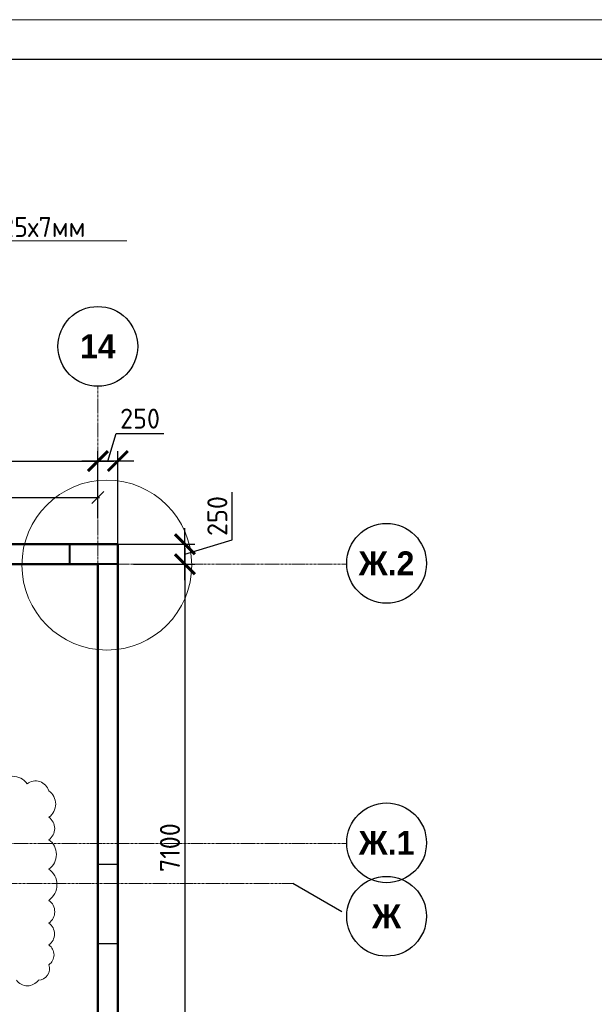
# Model space of a CAD drawing. Header units: millimetres. Extents: x 376598 to 1249954, y -318491 to -22134.
# Tile 60 of 256: x 496972 to 504173, y -121721 to -109390. Entities that reach past the tile are written whole.
import ezdxf
from ezdxf import colors
from ezdxf.entities.mleader import LeaderData, LeaderLine
from ezdxf.math import Vec2, Vec3

# ---------------------------------------------------------------- set-up
doc = ezdxf.new("R2010")
doc.units = ezdxf.units.MM
for name, pattern in [('______5', [1100, 800, -100, 100, -100]), ('ACAD_ISO02W100', [15, 12, -3]), ('осевая', [50.8, 31.75, -6.35, 6.35, -6.35])]:
    doc.linetypes.add(name, pattern=pattern)
for name, color, linetype, lineweight in [('ВК_задание стр текст', 1, 'Continuous', 5), ('Конструкции 0.5', 5, 'Continuous', 50), ('Надписи', 200, 'Continuous', 18), ('Оси', 40, '______5', 18), ('РАЗМЕРЫ', 1, 'Continuous', 9), ('ТОНКИЕ', 7, 'Continuous', 9)]:
    doc.layers.add(name, color=color, linetype=linetype, lineweight=lineweight)
doc.layers.add('пунктир', color=4, linetype='ACAD_ISO02W100')
doc.layers.add('ТОЛСТЫЕ_ОСНОВНЫЕ', color=6, linetype='Continuous')
doc.styles.add('AC-Размерный', font='GOST_Common.ttf')
doc.styles.add('Century Gothic', font='GOTHIC.TTF')
doc.styles.add('GOST-2.304_Type-B', font='GOST_Common.ttf')
doc.dimstyles.new('М100', dxfattribs={"dimtxt": 250, "dimasz": 150, "dimexe": 100, "dimexo": 10, "dimgap": 80, "dimtad": 1, "dimdec": 0, "dimtxsty": 'GOST-2.304_Type-B', "dimblk": 'OBLIQUE', "dimcen": 2.5, "dimdle": 20, "dimclrd": 256, "dimclre": 256, "dimclrt": 256, "dimadec": 0, "dimazin": 0, "dimtfac": 1, "dimtdec": 0, "dimtmove": 0, "dimatfit": 3, "dimfxl": 150, "dimarcsym": 0})
doc.dimstyles.new('СПДС', dxfattribs={"dimscale": 100, "dimtxt": 2.5, "dimasz": 2.5, "dimexe": 1.25, "dimexo": 0, "dimtad": 1, "dimdec": 0, "dimtxsty": 'GOST-2.304_Type-B', "dimblk": 'ARCHTICK', "dimcen": 2.5, "dimdle": 2, "dimadec": 0, "dimazin": 2, "dimtfac": 0.75, "dimtdec": 0, "dimtmove": 1, "dimatfit": 3, "dimfxl": 1, "dimtolj": 1, "dimarcsym": 1})

# ---------------------------------------------------------------- blocks, each defined once
blk = doc.blocks.new('NSY101')
at = {"color": 0, "linetype": 'ByBlock', "lineweight": -2}
blk.add_circle((0, 0), 50, dxfattribs=at)
blk = doc.blocks.new('оси 2.2-2.3')
at = {"layer": 'Оси', "color": 16, "linetype": 'осевая', "lineweight": 0, "transparency": 33554687}
for p, q in [((521254.5, -104267.9), (521254.9, -134893.5)), ((468076.3, -106495.4), (524372.9, -106495.4)), ((468076.3, -109995.4), (524372.9, -109995.4)), ((468653.8, -110495.4), (523696.4, -110495.4))]:
    blk.add_line(p, q, dxfattribs=at)
at = {"layer": 'Оси', "color": 16, "linetype": '______5', "lineweight": 25, "transparency": 33554687}
blk.add_line((524311.9, -110850.8), (523696.4, -110495.4), dxfattribs=at)
at = {"layer": 'Оси', "color": 16, "linetype": 'Continuous', "lineweight": 25, "transparency": 33554687, "xscale": 9.999999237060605, "yscale": 9.999999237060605, "zscale": 9.999999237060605}
for p in [(521254.4, -103767.9), (524872.8, -106485.2), (524872.8, -109985.2), (524872.8, -110905.2)]:
    blk.add_blockref('NSY101', p, dxfattribs=at)
at = {"layer": 'Оси', "color": 16, "linetype": 'Continuous', "lineweight": 25, "transparency": 33554687, "char_height": 300, "attachment_point": 5, "style": 'Century Gothic'}
for s, insert, width in [('\\A1;{\\fCentury Gothic|i0|b1;\\H300.000000;\\W1.000000;\\C16;14}\\P', (521254.4, -103767.9), 620), ('\\A1;{\\fCentury Gothic|i0|b1;\\H300.000000;\\W1.000000;\\C16;Ж.2}\\P', (524872.8, -106485.2), 890), ('\\A1;{\\fCentury Gothic|i0|b1;\\H300.000000;\\W1.000000;\\C16;Ж.1}\\P', (524872.8, -109985.2), 890), ('\\A1;{\\fCentury Gothic|i0|b1;\\H300.000000;\\W1.000000;\\C16;Ж}\\P', (524872.8, -110905.2), 540)]:
    blk.add_mtext(s, dxfattribs=dict(at, insert=insert, width=width))
blk = doc.blocks.new('_ArchTick')
at = {"color": 0, "linetype": 'ByBlock', "const_width": 0.15}
blk.add_lwpolyline([(-0.5, -0.5), (0.5, 0.5)], dxfattribs=at)
blk = doc.blocks.new('*D364')
at = {"layer": 'DEFPOINTS', "color": 0, "lineweight": 0, "transparency": 16777216}
for p in [(498202, -115959), (499043, -115959), (498399, -116209)]:
    blk.add_point(p, dxfattribs=at)
at = {"layer": 'РАЗМЕРЫ', "color": 0, "lineweight": -2, "transparency": 16777216}
for p, q in [((499636, -115906), (499636, -115306)), ((499043, -116409), (499043, -115759)), ((499043, -116084), (499636, -115906)), ((498202, -115959), (499168, -115959)), ((498399, -116209), (499168, -116209))]:
    blk.add_line(p, q, dxfattribs=at)
at = {"layer": 'РАЗМЕРЫ', "color": 0, "lineweight": -2, "transparency": 16777216, "xscale": 250, "yscale": 250, "zscale": 250}
for p, rotation in [((499043, -115959), 90), ((499043, -116209), 270)]:
    blk.add_blockref('_ArchTick', p, dxfattribs=dict(at, rotation=rotation))
at = {"layer": 'РАЗМЕРЫ', "color": 0, "lineweight": 0, "transparency": 16777216, "insert": (499449, -115606), "char_height": 250, "attachment_point": 5, "rotation": 90, "style": 'GOST-2.304_Type-B'}
blk.add_mtext('\\A1;250', dxfattribs=at)
blk = doc.blocks.new('*D365')
at = {"layer": 'DEFPOINTS', "color": 0, "lineweight": 0, "transparency": 16777216}
for p in [(498399, -116209), (498493, -123309), (499043, -123309)]:
    blk.add_point(p, dxfattribs=at)
at = {"layer": 'РАЗМЕРЫ', "color": 0, "lineweight": -2, "transparency": 16777216}
for p, q in [((499043, -116009), (499043, -123509)), ((498399, -116209), (499168, -116209)), ((498493, -123309), (499168, -123309))]:
    blk.add_line(p, q, dxfattribs=at)
at = {"layer": 'РАЗМЕРЫ', "color": 0, "lineweight": -2, "transparency": 16777216, "xscale": 250, "yscale": 250, "zscale": 250}
for p, rotation in [((499043, -116209), 90), ((499043, -123309), 270)]:
    blk.add_blockref('_ArchTick', p, dxfattribs=dict(at, rotation=rotation))
at = {"layer": 'РАЗМЕРЫ', "color": 0, "lineweight": 0, "transparency": 16777216, "insert": (498855, -119759), "char_height": 250, "attachment_point": 5, "rotation": 90, "style": 'GOST-2.304_Type-B'}
blk.add_mtext('\\A1;7100', dxfattribs=at)
blk = doc.blocks.new('*D366')
at = {"layer": 'DEFPOINTS', "color": 0, "lineweight": 0, "transparency": 16777216}
for p in [(497952, -114917), (497952, -115635), (498202, -115959)]:
    blk.add_point(p, dxfattribs=at)
at = {"layer": 'РАЗМЕРЫ', "color": 0, "lineweight": -2, "transparency": 16777216}
for p, q in [((498077, -114917), (498180, -114573)), ((498180, -114573), (498780, -114573)), ((497952, -115635), (497952, -114792)), ((498202, -115959), (498202, -114792)), ((498402, -114917), (497752, -114917))]:
    blk.add_line(p, q, dxfattribs=at)
at = {"layer": 'РАЗМЕРЫ', "color": 0, "lineweight": -2, "transparency": 16777216, "xscale": 250, "yscale": 250, "zscale": 250, "rotation": 180}
blk.add_blockref('_ArchTick', (497952, -114917), dxfattribs=at)
at = {"layer": 'РАЗМЕРЫ', "color": 0, "lineweight": -2, "transparency": 16777216, "xscale": 250, "yscale": 250, "zscale": 250}
blk.add_blockref('_ArchTick', (498202, -114917), dxfattribs=at)
at = {"layer": 'РАЗМЕРЫ', "color": 0, "lineweight": 0, "transparency": 16777216, "insert": (498480, -114386), "char_height": 250, "attachment_point": 5, "style": 'GOST-2.304_Type-B'}
blk.add_mtext('\\A1;250', dxfattribs=at)
blk = doc.blocks.new('*U58')
at = {"layer": 'ТОЛСТЫЕ_ОСНОВНЫЕ', "color": 6}
blk.add_lwpolyline([(20, 5), (1256, 5), (1256, 589), (20, 589)], close=True, dxfattribs=at)
at = {"layer": 'ТОНКИЕ'}
blk.add_lwpolyline([(0, 0), (1261, 0), (1261, 594), (0, 594)], close=True, dxfattribs=at)
blk = doc.blocks.new('*D726')
at = {"layer": 'DEFPOINTS', "color": 0, "lineweight": 0, "transparency": 16777216}
for p in [(497952, -114917), (497952, -115543), (494652, -115964)]:
    blk.add_point(p, dxfattribs=at)
at = {"layer": 'РАЗМЕРЫ', "color": 0, "lineweight": -2, "transparency": 16777216}
for p, q in [((494652, -115964), (494652, -114792)), ((497952, -115543), (497952, -114792)), ((494452, -114917), (498152, -114917))]:
    blk.add_line(p, q, dxfattribs=at)
at = {"layer": 'РАЗМЕРЫ', "color": 0, "lineweight": -2, "transparency": 16777216, "xscale": 250, "yscale": 250, "zscale": 250, "rotation": 180}
blk.add_blockref('_ArchTick', (494652, -114917), dxfattribs=at)
at = {"layer": 'РАЗМЕРЫ', "color": 0, "lineweight": -2, "transparency": 16777216, "xscale": 250, "yscale": 250, "zscale": 250}
blk.add_blockref('_ArchTick', (497952, -114917), dxfattribs=at)
at = {"layer": 'РАЗМЕРЫ', "color": 0, "lineweight": 0, "transparency": 16777216, "insert": (496302, -114729), "char_height": 250, "attachment_point": 5, "style": 'GOST-2.304_Type-B'}
blk.add_mtext('\\A1;3300', dxfattribs=at)
blk = doc.blocks.new('_Oblique')
at = {"layer": 'пунктир', "color": 0, "lineweight": -2}
blk.add_line((-0.5, -0.5), (0.5, 0.5), dxfattribs=at)
blk = doc.blocks.new('*D826')
at = {"layer": 'DEFPOINTS', "color": 0, "lineweight": 0, "ltscale": 100, "transparency": 16777216}
for p in [(497952, -115372), (497952, -115489), (491351, -115820)]:
    blk.add_point(p, dxfattribs=at)
at = {"layer": 'ВК_задание стр текст', "lineweight": -2, "ltscale": 100, "transparency": 16777216}
for p, q in [((491351, -115810), (491351, -115272)), ((497952, -115479), (497952, -115272)), ((491331, -115372), (497972, -115372))]:
    blk.add_line(p, q, dxfattribs=at)
at = {"layer": 'ВК_задание стр текст', "lineweight": -2, "ltscale": 100, "transparency": 16777216, "xscale": 150, "yscale": 150, "zscale": 150, "rotation": 180}
blk.add_blockref('_Oblique', (491351, -115372), dxfattribs=at)
at = {"layer": 'ВК_задание стр текст', "lineweight": -2, "ltscale": 100, "transparency": 16777216, "xscale": 150, "yscale": 150, "zscale": 150}
blk.add_blockref('_Oblique', (497952, -115372), dxfattribs=at)
at = {"layer": 'ВК_задание стр текст', "ltscale": 100, "transparency": 16777216, "insert": (494651, -115167), "char_height": 250, "attachment_point": 5, "style": 'GOST-2.304_Type-B'}
blk.add_mtext('6600', dxfattribs=at)
blk = doc.blocks.new('_None')

msp = doc.modelspace()

# ---------------------------------------------------------------- linework, layer by layer
at = {"layer": 'DEFPOINTS', "color": 240, "lineweight": 40, "true_color": 0xed1f24, "elevation": 3100}
msp.add_lwpolyline([(497601.8, -115958.7), (498201.8, -115958.7), (498201.8, -116208.7), (497601.8, -116208.7)], close=True, dxfattribs=at)
at = {"layer": 'DEFPOINTS', "color": 240, "lineweight": 30, "true_color": 0xed1f24, "elevation": 3100}
msp.add_lwpolyline([(497952, -119964.3), (498202, -119964.3), (498202, -120964.3), (497952, -120964.3)], close=True, dxfattribs=at)
at = {"layer": 'Конструкции 0.5', "color": 3}
for p, q in [((497952, -115958.7, 3100), (450827, -115958.7, 3100)), ((498202, -115958.7, 3100), (497952, -115958.7, 3100)), ((498202, -127408.7, 3100), (498202, -115958.7, 3100)), ((493525.6, -116208.7, 3100), (497952, -116208.7, 3100)), ((497952, -116208.7, 3100), (497952, -126108.7, 3100))]:
    msp.add_line(p, q, dxfattribs=at)
at = {"layer": 'Надписи', "color": 0}
msp.add_circle((498064, -116220.6, 3820), 1064.1, dxfattribs=at)
at = {"layer": 'РАЗМЕРЫ', "color": 240, "lineweight": 0, "true_color": 0xed1f24}
msp.add_lwpolyline([(496930.3, -121417.8, 0.5205671), (497206.5, -121417.8, 0.5205671), (497337.1, -121226.6, 0.5205671), (497337.1, -120977.4, 0.5205671), (497337.1, -120704.2, 0.5205671), (497337.1, -120419.4, 0.5205671), (497337.1, -120027.3, 0.5205671), (497337.1, -119660.6, 0.5205671), (497337.1, -119378.1, 0.5205671), (497337.1, -119048.1, 0.5205671), (497063.8, -118959.1, 0.5205671), (496701.5, -118959.1, 0.5205671)], format="xyb", dxfattribs=at)

# ---------------------------------------------------------------- block references
at = {"xscale": 100, "yscale": 100, "zscale": 100}
msp.add_blockref('*U58', (439112.8, -168789.7, 3100), dxfattribs=at)
at = {"layer": 'РАЗМЕРЫ', "color": 1}
msp.add_blockref('оси 2.2-2.3', (-23302.9, -9713.4, 3100), dxfattribs=at)

# ---------------------------------------------------------------- dimensions: what is measured, and where the dimension line sits
at = {"layer": 'ВК_задание стр текст', "color": 5, "ltscale": 100}
dim = msp.add_linear_dim(base=(497951.7, -115372.4, 3100), p1=(491351.3, -115819.6, 3100), p2=(497951.7, -115489.3, 3100), dimstyle='М100', dxfattribs=at)
dim.commit()
dim.dimension.update_dxf_attribs({"geometry": '*D826', "text_midpoint": (494651.5, -115167.4, 3100)})
at = {"layer": 'РАЗМЕРЫ', "color": 1, "lineweight": 0}
for p1, p2, picture, middle in [((498202, -115958.7, 3100), (497951.7, -115635, 3100), '*D366', (498242.4, -114385.6, 3100)), ((494651.8, -115964.3, 3100), (497951.7, -115542.9, 3100), '*D726', (496301.7, -114729.3, 3100))]:
    dim = msp.add_linear_dim(base=(497951.7, -114916.8, 3100), p1=p1, p2=p2, dimstyle='СПДС', dxfattribs=at)
    dim.commit()
    dim.dimension.update_dxf_attribs({"geometry": picture, "text_midpoint": middle})
for base, p2, picture, middle in [((499042.5, -115958.7, 3100), (498202, -115958.7, 3100), '*D364', (499448.8, -115843.1, 3100)), ((499042.5, -123308.7, 3100), (498493.1, -123308.7, 3100), '*D365', (498855, -119758.7, 3100))]:
    dim = msp.add_linear_dim(base=base, p1=(498399.2, -116208.7, 3100), p2=p2, angle=90, dimstyle='СПДС', dxfattribs=at)
    dim.commit()
    dim.dimension.update_dxf_attribs({"geometry": picture, "text_midpoint": middle})

# ---------------------------------------------------------------- next in the draw order: leaders
at = {"layer": 'ВК_задание стр текст'}
ml = msp.add_multileader_mtext('Standard', dxfattribs=at)
ml.set_content('отв. для ст.гильзы %%C325х7мм \\Pось отв. -2,700', color=256, style='AC-Размерный')
ml.set_leader_properties(color=256, linetype='ByLayer', lineweight=-1)
ml.set_arrow_properties(name='NONE')
ml.build(insert=Vec2(0, 0))
ml.multileader.update_dxf_attribs({"has_dogleg": 0, "text_left_attachment_type": 6, "text_right_attachment_type": 6, "dogleg_length": 0, "arrow_head_size": 400})
ctx = ml.context
ctx.base_point, ctx.char_height, ctx.arrow_head_size, ctx.landing_gap_size, ctx.plane_origin = Vec3(493340.5, -112161.1), 250, 400, 50, Vec3(488533, -107456.4)
ctx.left_attachment, ctx.right_attachment, ctx.text_align_type = 6, 6, 1
notes = []
notes.append((ctx, [(0, (1, 1, 0), (493340.5, -112161.1), (1, 0), 0, [(0, [(488851.3, -116083.7), (491351.3, -116083.7), (491351.3, -116083.7)], 0, [])])]))
ctx.mtext.insert, ctx.mtext.alignment, ctx.mtext.flow_direction = Vec3(495587.7, -111861.1), 2, 5
ctx.mtext.has_bg_fill, ctx.mtext.bg_color, ctx.mtext.bg_scale_factor, ctx.mtext.bg_transparency, ctx.mtext.use_window_bg_color = 1, -1027028792, 1.5, 0, 1
for ctx, leaders in notes:
    for number, flags, end, landing, length, lines in leaders:
        leader = LeaderData()
        leader.index, (leader.has_last_leader_line, leader.has_dogleg_vector, leader.attachment_direction) = number, flags
        leader.last_leader_point, leader.dogleg_vector, leader.dogleg_length = Vec3(end), Vec3(landing), length
        for number, points, colour, breaks in lines:
            line = LeaderLine()
            line.index, line.vertices, line.color, line.breaks = number, Vec3.list(points), colors.encode_raw_color(colour), breaks
            leader.lines.append(line)
        ctx.leaders.append(leader)

doc.saveas('drawing.dxf')
